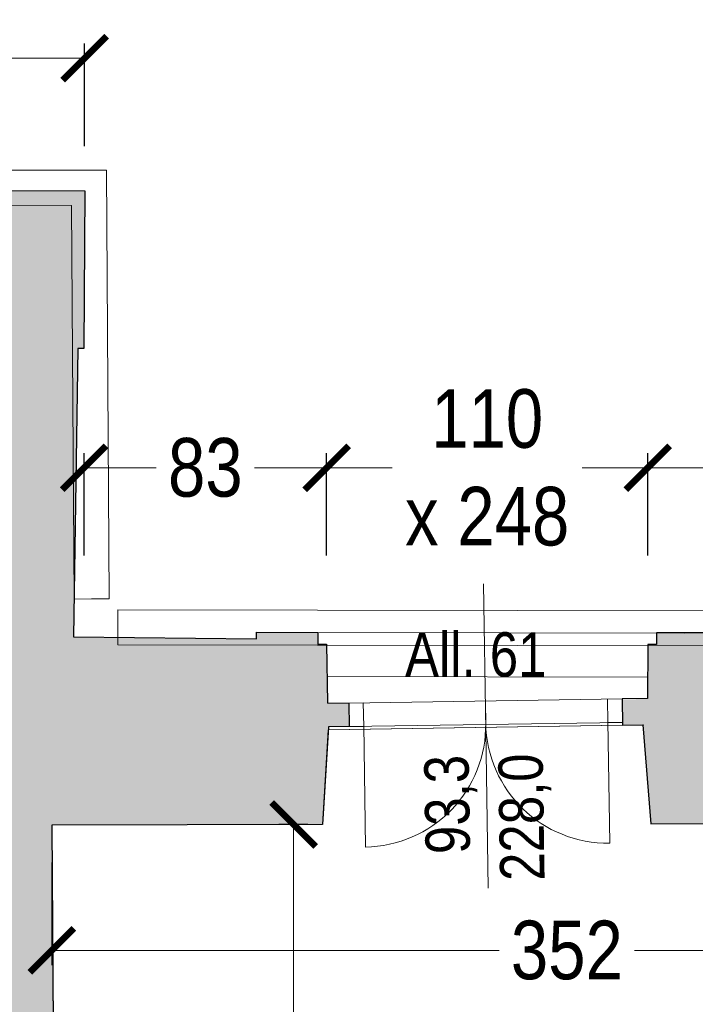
# Model space of a CAD drawing. Extents: x -6068 to 35118, y -17738 to 67348.
# Tile 224 of 243: x 600 to 830, y 23707 to 24043. Entities that reach past the tile are written whole.
import ezdxf

# ---------------------------------------------------------------- set-up
doc = ezdxf.new("R2010")
doc.units = 0
doc.header["$LTSCALE"] = 15
doc.linetypes.add('Continua', pattern=[0])
doc.linetypes.add('Cui_CONTINU', pattern=[0])
doc.layers.get('0').update_dxf_attribs({"linetype": 'CONTINUOUS'})
doc.layers.get('DEFPOINTS').update_dxf_attribs({"linetype": 'CONTINUOUS'})
for name, color, linetype, lineweight, true_color in [('Baie Architectural - Seuil - NIVEAUX - Style par défaut', 7, 'Continua', 0, 0x000000), ('EDL-Mesures et Cotes', 7, 'Continua', 0, 0xc0c0c0), ('Enveloppe - NIVEAUX - Style par défaut', 7, 'Continua', 0, 0x000000), ('Extrusion Solide - NIVEAUX - Style par défaut', 7, 'Continua', 0, 0x000000), ('Fenêtre - Cadre - NIVEAUX - Style par défaut', 7, 'Continua', 0, 0x000000), ('Fenêtre - Mesures - NIVEAUX - Style par défaut', 7, 'Continua', 0, 0x000000), ('Fenêtre - Ouvertures - NIVEAUX - Style par défaut', 7, 'Continua', 0, 0x000000), ('Fenêtre - Seuil - NIVEAUX - Style par défaut', 7, 'Continua', 0, 0x000000)]:
    doc.layers.add(name, color=color, linetype=linetype, lineweight=lineweight, true_color=true_color)
for name, color, linetype in [('EDL_COUVERTURE maçonnerie', 5, 'CONTINUOUS'), ('EDL_NIVEAU 1 murs & cloisons', 5, 'CONTINUOUS'), ('PIS-fond de plan', 7, 'Cui_CONTINU')]:
    doc.layers.add(name, color=color, linetype=linetype)
doc.styles.add('Arial Narrow', font='ARIALN.TTF')
doc.styles.add('MtXpl_Arial_Narrow', font='ARIALN.TTF')
doc.dimstyles.new('Côtes (ech cm) PIS', dxfattribs={"dimscale": 0, "dimtxt": 20, "dimasz": 15, "dimexe": 5, "dimexo": 5, "dimgap": 5, "dimtad": 0, "dimtih": 1, "dimtoh": 1, "dimdec": 0, "dimtxsty": 'Arial Narrow', "dimblk": 'ARCHTICK', "dimcen": 0, "dimclrd": 256, "dimclre": 256, "dimclrt": 256, "dimadec": 0, "dimazin": 0, "dimtfac": 1, "dimtdec": 0, "dimtmove": 2, "dimatfit": 3, "dimfxl": 30, "dimfxlon": 1, "dimlwd": 0, "dimarcsym": 0})

# ---------------------------------------------------------------- blocks, each defined once
blk = doc.blocks.new('EDP_Niveau 1_2025 09 17')
at = {"layer": 'EDL_COUVERTURE maçonnerie', "linetype": 'Continuous', "ltscale": 0.08}
h = blk.add_hatch(color=9, dxfattribs=at)
h.dxf.hatch_style = 1
h.paths.add_polyline_path([(619.55, -68.85), (621.59, -68.86), (621.89, -14.98), (571.04, -14.94), (571.03, -17.51), (397.14, -17.09), (397.15, -14.8), (369.86, -14.77), (369.86, -18.77), (366.85, -18.77), (359.77, -36.19), (353.88, -36.28), (353.95, -44.28), (360.28, -44.23), (363.53, -81.2), (546.56, -81.22), (550.8, -567.09), (511.38, -567.92), (511.38, -573.91), (513.14, -573.91), (513.32, -624.05), (556.75, -623.98), (557.03, -663.24), (605.03, -662.82), (606.58, -662.81), (606.67, -676.12), (613.67, -676.07), (613.14, -596.7), (616.4, -596.68), (616.4, -590.68), (613.1, -590.67), (612.87, -557.32), (606.96, -557.32), (606.96, -569.53), (557.85, -569.86), (556.3, -486.68), (606.4, -485.75), (606.41, -488.29), (612.41, -488.29), (610.69, -231.44), (703.03, -231.25), (705.05, -197.99), (705.05, -197.99), (712.12, -197.87), (711.99, -189.88), (704.82, -189.8), (704.46, -169.72), (701.46, -169.71), (701.47, -165.71), (680.53, -165.66), (680.53, -167.9), (618.07, -167.21)])
h = blk.add_hatch(color=9, dxfattribs=at)
h.dxf.hatch_style = 1
h.paths.add_polyline_path([(971.72, -194.94), (973.9, -194.91), (973.76, -185.91), (972.22, -185.8), (972.22, -185.63), (970.22, -166.34), (950.31, -166.47), (950.3, -168.21), (950.3, -168.28), (840.19, -168.43), (840.18, -166.04), (817.08, -165.99), (817.06, -169.99), (814.07, -169.99), (813.94, -188.43), (805.29, -188.57), (805.44, -197.57), (812.38, -197.46), (815.17, -231.18), (968.22, -230.87), (968.24, -227.97)])
at = {"layer": 'Baie Architectural - Seuil - NIVEAUX - Style par défaut', "color": 103, "linetype": 'Continua', "lineweight": 5, "ltscale": 0.1, "true_color": 0x49c386}
for p, q in [((826.74, -166.01), (701.47, -165.71)), ((704.66, -180.73), (813.99, -180.98)), ((812.55, -188.29), (704.92, -189.99)), ((705.07, -198.99), (812.7, -197.28))]:
    blk.add_line(p, q, dxfattribs=at)
at = {"layer": 'EDL_COUVERTURE maçonnerie', "linetype": 'Continuous', "ltscale": 0.08}
blk.add_lwpolyline([(970.22, -166.34), (950.31, -166.29), (950.3, -168.03), (950.3, -168.1), (840.19, -168.26), (840.18, -165.87), (817.08, -165.82), (817.06, -169.82), (814.07, -169.81), (813.94, -188.26), (805.29, -188.4), (805.44, -197.4), (812.38, -197.29), (815.17, -231.01), (968.22, -230.7), (968.24, -227.79), (971.72, -194.77), (973.9, -194.74), (973.76, -185.74), (972.22, -185.63), (972.22, -185.63), (970.22, -166.34)], close=True, dxfattribs=at)
at = {"layer": 'EDL_NIVEAU 1 murs & cloisons', "linetype": 'Continuous', "ltscale": 0.08}
blk.add_lwpolyline([(571.04, -14.94), (621.89, -14.98), (621.59, -68.86), (619.55, -68.85), (618.07, -167.21), (680.53, -167.9), (680.53, -165.66), (701.47, -165.71), (701.46, -169.71), (704.46, -169.72), (704.82, -189.8), (711.99, -189.88), (712.12, -197.87), (705.05, -197.99), (705.05, -197.99), (705.05, -197.99), (703.03, -231.25), (610.69, -231.44), (612.41, -488.29), (606.41, -488.29), (606.4, -485.75), (556.3, -486.68)], dxfattribs=at)
at = {"layer": 'Enveloppe - NIVEAUX - Style par défaut', "color": 18, "linetype": 'Continua', "lineweight": 20, "ltscale": 0.1, "true_color": 0x000000}
for p, q in [((621.89, -14.98), (571.04, -14.94)), ((621.59, -68.86), (621.89, -14.98)), ((618.07, -167.21), (619.55, -68.85)), ((619.55, -68.85), (621.59, -68.86)), ((817.08, -165.82), (817.07, -169.82)), ((840.18, -165.87), (817.08, -165.82)), ((814.07, -169.81), (814.04, -180.81)), ((805.29, -188.4), (805.44, -197.4)), ((812.38, -197.29), (815.17, -231.01)), ((703.03, -231.25), (705.02, -198.99)), ((705.02, -198.99), (705.07, -198.99)), ((610.69, -231.44), (703.03, -231.25)), ((612.4, -485.71), (610.69, -231.44)), ((815.17, -231.01), (962.22, -230.7))]:
    blk.add_line(p, q, dxfattribs=at)
at = {"layer": 'Extrusion Solide - NIVEAUX - Style par défaut', "color": 253, "linetype": 'Continua', "lineweight": 13, "ltscale": 0.1, "true_color": 0xa5a5c0}
for p, q in [((629.32, -8), (6.18, -6.45)), ((630.26, -154.25), (629.32, -8)), ((18.11, -18.48), (617.4, -19.97)), ((617.4, -19.97), (618.26, -154.33)), ((618.26, -154.33), (624.26, -154.29)), ((624.26, -154.29), (626.06, -154.28)), ((626.06, -154.28), (626.1, -154.28)), ((626.1, -154.28), (626.2, -154.28)), ((626.2, -154.28), (626.38, -154.27)), ((626.38, -154.27), (626.61, -154.27)), ((626.61, -154.27), (626.9, -154.27)), ((626.9, -154.27), (627.23, -154.27)), ((627.23, -154.27), (627.59, -154.27)), ((627.59, -154.27), (627.97, -154.26)), ((627.97, -154.26), (628.36, -154.26)), ((628.36, -154.26), (628.74, -154.26)), ((628.74, -154.26), (629.1, -154.26)), ((629.1, -154.26), (629.43, -154.25)), ((629.43, -154.25), (629.71, -154.25)), ((629.71, -154.25), (629.95, -154.25)), ((629.95, -154.25), (630.12, -154.25)), ((630.12, -154.25), (630.23, -154.25)), ((630.23, -154.25), (630.26, -154.25)), ((1503.16, -159.52), (633.21, -157.97)), ((633.21, -157.97), (633.21, -158.28)), ((633.21, -158.28), (633.21, -158.52)), ((633.21, -158.52), (633.21, -158.8)), ((633.21, -158.8), (633.21, -159.13)), ((633.21, -159.13), (633.21, -159.49)), ((633.21, -159.49), (633.21, -159.87)), ((633.21, -159.87), (633.21, -160.26)), ((633.21, -160.26), (633.21, -160.64)), ((633.21, -160.64), (633.21, -161)), ((633.21, -161), (633.21, -161.33)), ((633.2, -163.97), (633.19, -169.97)), ((633.21, -162.17), (633.2, -163.97)), ((633.21, -161.33), (633.21, -161.62)), ((633.21, -161.62), (633.21, -161.85)), ((633.21, -161.85), (633.21, -162.17)), ((633.19, -169.97), (1503.14, -171.52))]:
    blk.add_line(p, q, dxfattribs=at)
at = {"layer": 'Fenêtre - Cadre - NIVEAUX - Style par défaut', "color": 161, "linetype": 'Continua', "lineweight": 13, "ltscale": 0.1, "true_color": 0x7599ff}
for p, q in [((711.99, -189.88), (805.29, -188.4)), ((711.99, -189.88), (716.99, -189.8)), ((712.12, -197.87), (711.99, -189.88)), ((712.12, -197.87), (711.99, -189.88)), ((716.99, -189.8), (717.12, -197.8)), ((800.3, -188.48), (805.29, -188.4)), ((800.42, -196.48), (800.3, -188.48)), ((805.29, -188.4), (805.42, -196.4)), ((805.29, -188.4), (805.42, -196.4)), ((805.42, -196.4), (712.12, -197.87)), ((717.12, -197.8), (712.12, -197.87)), ((805.42, -196.4), (800.42, -196.48))]:
    blk.add_line(p, q, dxfattribs=at)
at = {"layer": 'Fenêtre - Mesures - NIVEAUX - Style par défaut', "color": 161, "linetype": 'Continua', "lineweight": 13, "ltscale": 0.1, "true_color": 0x7599ff}
for q in [(758.01, -149.14), (759.65, -253.05)]:
    blk.add_line((758.8, -199.14), q, dxfattribs=at)
at = {"layer": 'Fenêtre - Ouvertures - NIVEAUX - Style par défaut', "color": 161, "linetype": 'Continua', "lineweight": 13, "ltscale": 0.1, "true_color": 0x7599ff}
for p, q in [((717.12, -197.8), (716.99, -189.8)), ((758.77, -197.14), (758.64, -189.14)), ((758.77, -197.14), (758.64, -189.14)), ((800.42, -196.48), (800.3, -188.48)), ((717.11, -197.3), (717.77, -238.95)), ((800.41, -195.98), (801.07, -237.63))]:
    blk.add_line(p, q, dxfattribs=at)
at = {"layer": 'Fenêtre - Ouvertures - NIVEAUX - Style par défaut', "color": 161, "linetype": 'Continua', "lineweight": 5, "ltscale": 0.1, "true_color": 0x7599ff}
for centre, start, end in [((717.11, -197.3), 270.9059, 0.9059), ((800.41, -195.98), 180.9059, 270.9059)]:
    blk.add_arc(centre, 41.66, start, end, dxfattribs=at)
at = {"layer": 'Fenêtre - Seuil - NIVEAUX - Style par défaut', "color": 161, "linetype": 'Continua', "lineweight": 5, "ltscale": 0.1, "true_color": 0x7599ff}
for p, q in [((805.29, -188.4), (711.99, -189.88)), ((712.13, -198.87), (805.44, -197.4))]:
    blk.add_line(p, q, dxfattribs=at)
at = {"layer": 'Fenêtre - Mesures - NIVEAUX - Style par défaut', "color": 161, "linetype": 'Continuous', "true_color": 0x7599ff, "style": 'MtXpl_Arial_Narrow'}
blk.add_text('All. 61', height=15.153, dxfattribs=at).set_placement((731.23, -180.81))
for s, p in [('228,0', (778.87, -250.36)), ('93,3', (753.42, -241.22))]:
    blk.add_text(s, height=15.153, rotation=90.906, dxfattribs=at).set_placement(p)
blk = doc.blocks.new('_ArchTick')
at = {"color": 0, "linetype": 'ByBlock', "const_width": 0.15}
blk.add_lwpolyline([(-0.5, -0.5), (0.5, 0.5)], dxfattribs=at)
blk = doc.blocks.new('*D151')
at = {"layer": 'DEFPOINTS', "color": 0, "linetype": 'Continuous', "ltscale": 0.08, "transparency": 16777216}
for p in [(621.87, 24030.28), (621.87, 23985.02), (366.85, 23981.23)]:
    blk.add_point(p, dxfattribs=at)
at = {"layer": 'EDL-Mesures et Cotes', "linetype": 'Continuous', "lineweight": -2, "ltscale": 0.08, "transparency": 16777216}
for p, q in [((366.85, 24000.28), (366.85, 24035.28)), ((621.87, 24000.28), (621.87, 24035.28))]:
    blk.add_line(p, q, dxfattribs=at)
at = {"layer": 'EDL-Mesures et Cotes', "linetype": 'Continuous', "lineweight": 0, "ltscale": 0.08, "transparency": 16777216}
for p, q in [((366.85, 24030.28), (471.04, 24030.28)), ((621.87, 24030.28), (517.67, 24030.28))]:
    blk.add_line(p, q, dxfattribs=at)
at = {"layer": 'EDL-Mesures et Cotes', "linetype": 'Continuous', "lineweight": 0, "ltscale": 0.08, "transparency": 16777216, "xscale": 15, "yscale": 15, "zscale": 15, "rotation": 180}
blk.add_blockref('_ArchTick', (366.85, 24030.28), dxfattribs=at)
at = {"layer": 'EDL-Mesures et Cotes', "linetype": 'Continuous', "lineweight": 0, "ltscale": 0.08, "transparency": 16777216, "xscale": 15, "yscale": 15, "zscale": 15}
blk.add_blockref('_ArchTick', (621.87, 24030.28), dxfattribs=at)
at = {"layer": 'EDL-Mesures et Cotes', "linetype": 'Continuous', "ltscale": 0.08, "transparency": 16777216, "insert": (494.36, 24030.28), "char_height": 20, "attachment_point": 5, "style": 'Arial Narrow'}
blk.add_mtext('255', dxfattribs=at)
blk = doc.blocks.new('*D152')
at = {"layer": 'DEFPOINTS', "color": 0, "linetype": 'Continuous', "ltscale": 0.08, "transparency": 16777216}
for p in [(704.46, 23890.49), (621.68, 23832.15), (704.46, 23830.28)]:
    blk.add_point(p, dxfattribs=at)
at = {"layer": 'EDL-Mesures et Cotes', "linetype": 'Continuous', "lineweight": -2, "ltscale": 0.08, "transparency": 16777216}
for p, q in [((621.68, 23860.49), (621.68, 23895.49)), ((704.46, 23860.49), (704.46, 23895.49))]:
    blk.add_line(p, q, dxfattribs=at)
at = {"layer": 'EDL-Mesures et Cotes', "linetype": 'Continuous', "lineweight": 0, "ltscale": 0.08, "transparency": 16777216}
for p, q in [((621.68, 23890.49), (646.33, 23890.49)), ((704.46, 23890.49), (679.81, 23890.49))]:
    blk.add_line(p, q, dxfattribs=at)
at = {"layer": 'EDL-Mesures et Cotes', "linetype": 'Continuous', "lineweight": 0, "ltscale": 0.08, "transparency": 16777216, "xscale": 15, "yscale": 15, "zscale": 15, "rotation": 180}
blk.add_blockref('_ArchTick', (621.68, 23890.49), dxfattribs=at)
at = {"layer": 'EDL-Mesures et Cotes', "linetype": 'Continuous', "lineweight": 0, "ltscale": 0.08, "transparency": 16777216, "xscale": 15, "yscale": 15, "zscale": 15}
blk.add_blockref('_ArchTick', (704.46, 23890.49), dxfattribs=at)
at = {"layer": 'EDL-Mesures et Cotes', "linetype": 'Continuous', "ltscale": 0.08, "transparency": 16777216, "insert": (663.07, 23890.49), "char_height": 20, "attachment_point": 5, "style": 'Arial Narrow'}
blk.add_mtext('83', dxfattribs=at)
blk = doc.blocks.new('*D153')
at = {"layer": 'DEFPOINTS', "color": 0, "linetype": 'Continuous', "ltscale": 0.08, "transparency": 16777216}
for p in [(814.07, 23890.49), (704.46, 23830.28), (814.07, 23829.71)]:
    blk.add_point(p, dxfattribs=at)
at = {"layer": 'EDL-Mesures et Cotes', "linetype": 'Continuous', "lineweight": -2, "ltscale": 0.08, "transparency": 16777216}
for p, q in [((704.46, 23860.49), (704.46, 23895.49)), ((814.07, 23860.49), (814.07, 23895.49))]:
    blk.add_line(p, q, dxfattribs=at)
at = {"layer": 'EDL-Mesures et Cotes', "linetype": 'Continuous', "lineweight": 0, "ltscale": 0.08, "transparency": 16777216}
for p, q in [((704.46, 23890.49), (726.84, 23890.49)), ((814.07, 23890.49), (791.68, 23890.49))]:
    blk.add_line(p, q, dxfattribs=at)
at = {"layer": 'EDL-Mesures et Cotes', "linetype": 'Continuous', "lineweight": 0, "ltscale": 0.08, "transparency": 16777216, "xscale": 15, "yscale": 15, "zscale": 15, "rotation": 180}
blk.add_blockref('_ArchTick', (704.46, 23890.49), dxfattribs=at)
at = {"layer": 'EDL-Mesures et Cotes', "linetype": 'Continuous', "lineweight": 0, "ltscale": 0.08, "transparency": 16777216, "xscale": 15, "yscale": 15, "zscale": 15}
blk.add_blockref('_ArchTick', (814.07, 23890.49), dxfattribs=at)
at = {"layer": 'EDL-Mesures et Cotes', "linetype": 'Continuous', "ltscale": 0.08, "transparency": 16777216, "insert": (759.26, 23890.49), "char_height": 20, "attachment_point": 5, "style": 'Arial Narrow'}
blk.add_mtext('110\\Px 248', dxfattribs=at)
blk = doc.blocks.new('*D129')
at = {"layer": 'DEFPOINTS', "color": 0, "linetype": 'Continuous', "ltscale": 0.08, "transparency": 16777216}
for p in [(970.22, 23890.49), (970.22, 23833.66), (814.07, 23829.71)]:
    blk.add_point(p, dxfattribs=at)
at = {"layer": 'EDL-Mesures et Cotes', "linetype": 'Continuous', "lineweight": -2, "ltscale": 0.08, "transparency": 16777216}
for p, q in [((814.07, 23860.49), (814.07, 23895.49)), ((970.22, 23860.49), (970.22, 23895.49))]:
    blk.add_line(p, q, dxfattribs=at)
at = {"layer": 'EDL-Mesures et Cotes', "linetype": 'Continuous', "lineweight": 0, "ltscale": 0.08, "transparency": 16777216}
for p, q in [((814.07, 23890.49), (869.81, 23890.49)), ((970.22, 23890.49), (914.48, 23890.49))]:
    blk.add_line(p, q, dxfattribs=at)
at = {"layer": 'EDL-Mesures et Cotes', "linetype": 'Continuous', "lineweight": 0, "ltscale": 0.08, "transparency": 16777216, "xscale": 15, "yscale": 15, "zscale": 15, "rotation": 180}
blk.add_blockref('_ArchTick', (814.07, 23890.49), dxfattribs=at)
at = {"layer": 'EDL-Mesures et Cotes', "linetype": 'Continuous', "lineweight": 0, "ltscale": 0.08, "transparency": 16777216, "xscale": 15, "yscale": 15, "zscale": 15}
blk.add_blockref('_ArchTick', (970.22, 23890.49), dxfattribs=at)
at = {"layer": 'EDL-Mesures et Cotes', "linetype": 'Continuous', "ltscale": 0.08, "transparency": 16777216, "insert": (892.14, 23890.49), "char_height": 20, "attachment_point": 5, "style": 'Arial Narrow'}
blk.add_mtext('156', dxfattribs=at)
blk = doc.blocks.new('*D322')
at = {"layer": 'DEFPOINTS', "color": 0, "linetype": 'Continuous', "ltscale": 0.08, "transparency": 16777216}
for p in [(610.7, 23768.56), (962.23, 23769.29), (610.7, 23725.78)]:
    blk.add_point(p, dxfattribs=at)
at = {"layer": 'EDL-Mesures et Cotes', "linetype": 'Continuous', "lineweight": -2, "ltscale": 0.08, "transparency": 16777216}
for p, q in [((610.7, 23755.78), (610.7, 23720.78)), ((962.23, 23755.78), (962.23, 23720.78))]:
    blk.add_line(p, q, dxfattribs=at)
at = {"layer": 'EDL-Mesures et Cotes', "linetype": 'Continuous', "lineweight": 0, "ltscale": 0.08, "transparency": 16777216}
for p, q in [((610.7, 23725.78), (763.41, 23725.78)), ((962.23, 23725.78), (809.51, 23725.78))]:
    blk.add_line(p, q, dxfattribs=at)
at = {"layer": 'EDL-Mesures et Cotes', "linetype": 'Continuous', "lineweight": 0, "ltscale": 0.08, "transparency": 16777216, "xscale": 15, "yscale": 15, "zscale": 15, "rotation": 180}
blk.add_blockref('_ArchTick', (610.7, 23725.78), dxfattribs=at)
at = {"layer": 'EDL-Mesures et Cotes', "linetype": 'Continuous', "lineweight": 0, "ltscale": 0.08, "transparency": 16777216, "xscale": 15, "yscale": 15, "zscale": 15}
blk.add_blockref('_ArchTick', (962.23, 23725.78), dxfattribs=at)
at = {"layer": 'EDL-Mesures et Cotes', "linetype": 'Continuous', "ltscale": 0.08, "transparency": 16777216, "insert": (786.46, 23725.78), "char_height": 20, "attachment_point": 5, "style": 'Arial Narrow'}
blk.add_mtext('352', dxfattribs=at)
blk = doc.blocks.new('*D323')
at = {"layer": 'DEFPOINTS', "color": 0, "linetype": 'Continuous', "ltscale": 0.08, "transparency": 16777216}
for p in [(703.03, 23768.75), (693.21, 23409.15), (719.55, 23409.15)]:
    blk.add_point(p, dxfattribs=at)
at = {"layer": 'EDL-Mesures et Cotes', "linetype": 'Continuous', "lineweight": -2, "ltscale": 0.08, "transparency": 16777216}
for p, q in [((698.03, 23768.75), (688.21, 23768.75)), ((714.55, 23409.15), (688.21, 23409.15))]:
    blk.add_line(p, q, dxfattribs=at)
at = {"layer": 'EDL-Mesures et Cotes', "linetype": 'Continuous', "lineweight": 0, "ltscale": 0.08, "transparency": 16777216}
for p, q in [((693.21, 23768.75), (693.21, 23604.16)), ((693.21, 23409.15), (693.21, 23573.74))]:
    blk.add_line(p, q, dxfattribs=at)
at = {"layer": 'EDL-Mesures et Cotes', "linetype": 'Continuous', "lineweight": 0, "ltscale": 0.08, "transparency": 16777216, "xscale": 15, "yscale": 15, "zscale": 15}
for p, rotation in [((693.21, 23768.75), 90), ((693.21, 23409.15), 270)]:
    blk.add_blockref('_ArchTick', p, dxfattribs=dict(at, rotation=rotation))
at = {"layer": 'EDL-Mesures et Cotes', "linetype": 'Continuous', "ltscale": 0.08, "transparency": 16777216, "insert": (693.21, 23588.95), "char_height": 20, "attachment_point": 5, "style": 'Arial Narrow'}
blk.add_mtext('360', dxfattribs=at)

msp = doc.modelspace()

# ---------------------------------------------------------------- block references
at = {"layer": 'PIS-fond de plan'}
msp.add_blockref('EDP_Niveau 1_2025 09 17', (0, 24000), dxfattribs=at)

# ---------------------------------------------------------------- dimensions: what is measured, and where the dimension line sits
at = {"layer": 'EDL-Mesures et Cotes', "linetype": 'Continuous', "ltscale": 0.08}
for base, p1, p2, override, picture, middle in [((621.87, 24030.28), (366.85, 23981.23), (621.87, 23985.02), {"dimscale": 1}, '*D151', (494.36, 24030.28)), ((704.46, 23890.49), (621.68, 23832.15), (704.46, 23830.28), {"dimscale": 1, "dimfxl": 30}, '*D152', (663.07, 23890.49)), ((970.22, 23890.49), (814.07, 23829.71), (970.22, 23833.66), {"dimscale": 1, "dimfxl": 30}, '*D129', (892.14, 23890.49)), ((610.7, 23725.78), (962.23, 23769.29), (610.7, 23768.56), {"dimscale": 1}, '*D322', (786.46, 23725.78))]:
    dim = msp.add_linear_dim(base=base, p1=p1, p2=p2, dimstyle='Côtes (ech cm) PIS', override=override, dxfattribs=at)
    dim.commit()
    dim.dimension.update_dxf_attribs({"geometry": picture, "text_midpoint": middle})
dim = msp.add_linear_dim(base=(814.07, 23890.49), p1=(704.46, 23830.28), p2=(814.07, 23829.71), text='<>\\Px 248', dimstyle='Côtes (ech cm) PIS', override={"dimscale": 1, "dimfxl": 30}, dxfattribs=at)
dim.commit()
dim.dimension.update_dxf_attribs({"geometry": '*D153', "text_midpoint": (759.26, 23890.49)})
dim = msp.add_linear_dim(base=(693.21, 23409.15), p1=(703.03, 23768.75), p2=(719.55, 23409.15), angle=90, dimstyle='Côtes (ech cm) PIS', override={"dimscale": 1}, dxfattribs=at)
dim.commit()
dim.dimension.update_dxf_attribs({"geometry": '*D323', "text_midpoint": (693.21, 23588.95)})

doc.saveas('drawing.dxf')
